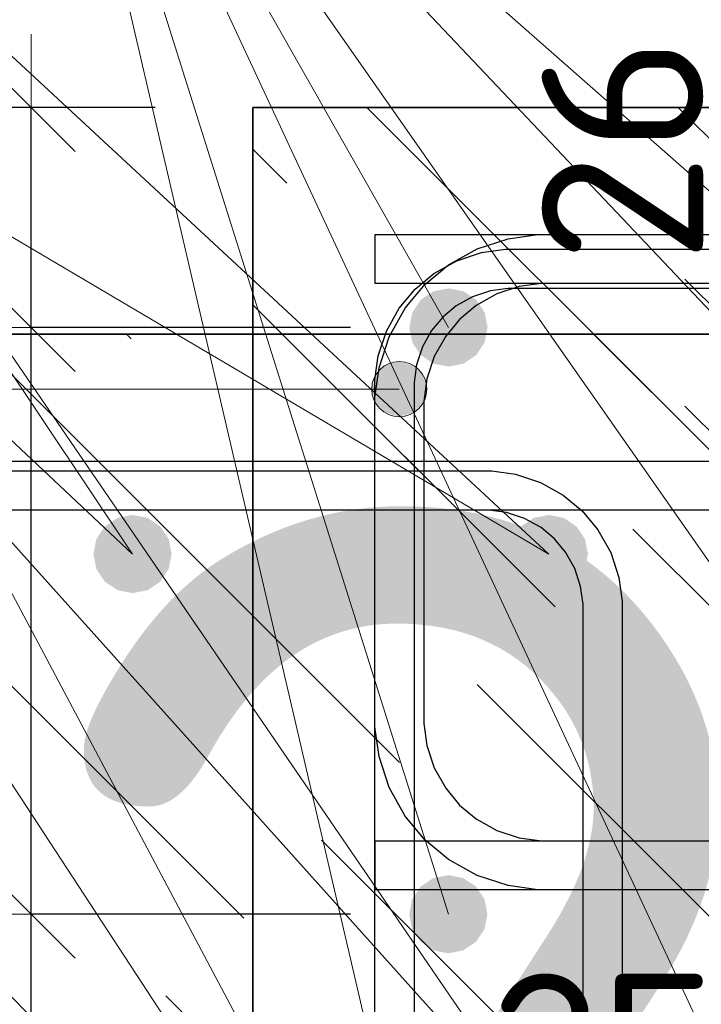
# Model space of a CAD drawing. Header units: metres. Extents: x -38 to 107, y -15 to 21.
# Tile 157 of 254: x 72.228 to 72.367, y 6.495 to 6.696. Entities that reach past the tile are written whole.
import ezdxf

# ---------------------------------------------------------------- set-up
doc = ezdxf.new("R2010")
doc.units = ezdxf.units.M
doc.header["$PDMODE"] = 65
for name, color, linetype, lineweight in [('XR$3$Арм. стержнями верхней зоны', 180, 'Continuous', 35), ('XR$3$Арм. стержнями нижней зоны', 180, 'Continuous', 35), ('XR$3$Арм.стержн. Арматура края', 96, 'Continuous', 35), ('XR$3$Арм.стержн. Хомут', 240, 'Continuous', 35), ('XR$3$Арм.стержн.горизонт. 1', 180, 'Continuous', 35), ('XR$3$Размерная линия (1)', 7, 'Continuous', 13), ('XR$3$Размерная линия_ общее', 7, 'Continuous', 13), ('XR$4$Арм. стержнями верхней зоны', 180, 'Continuous', 35), ('XR$4$Арм.стержн. Арматура края', 96, 'Continuous', 35), ('XR$4$Арм.стержн. Хомут', 240, 'Continuous', 35), ('XR$4$Арм.стержн.горизонт. 1', 180, 'Continuous', 35), ('XR$5$Текст_ примечание', 7, 'Continuous', 13), ('XR$6$Арм. стержнями верхней зоны', 180, 'Continuous', 35), ('XR$6$Арм.стержн. Арматура края', 96, 'Continuous', 35), ('XR$6$Арм.стержн. Хомут', 240, 'Continuous', 35), ('XR$6$Арм.стержн.горизонт. 1', 180, 'Continuous', 35), ('XR$6$Размерная линия_ общее', 7, 'Continuous', 13)]:
    doc.layers.add(name, color=color, linetype=linetype, lineweight=lineweight)
doc.styles.add('ISOCPEUR', font='txt')
doc.dimstyles.new('DIMSTYLE_10', dxfattribs={"dimtxt": 0.03, "dimasz": 0.03, "dimexe": 0, "dimexo": 0, "dimgap": 0.015, "dimtad": 2, "dimdec": 0, "dimlfac": 1000, "dimrnd": 1, "dimzin": 12, "dimdsep": 46, "dimtxsty": 'ISOCPEUR', "dimblk1": 'ALL_ML_STRICH', "dimblk2": 'ALL_ML_STRICH', "dimsah": 1, "dimcen": 0, "dimclrd": 7, "dimclre": 256, "dimclrt": 7, "dimadec": 0, "dimazin": 0, "dimtfac": 1, "dimtdec": 0, "dimtix": 1, "dimtmove": 2, "dimatfit": 3, "dimfxl": 0, "dimtzin": 0, "dimlwd": 0, "dimlwe": -3, "dimarcsym": 0})
doc.dimstyles.new('DIMSTYLE_11', dxfattribs={"dimtxt": 0.033, "dimasz": 0.0375, "dimexe": 0, "dimexo": 0, "dimgap": 0.0165, "dimtad": 2, "dimdec": 0, "dimlfac": 1000, "dimrnd": 1, "dimzin": 12, "dimdsep": 46, "dimtxsty": 'ISOCPEUR', "dimblk1": 'ALL_ML_STRICH', "dimblk2": 'ALL_ML_STRICH', "dimsah": 1, "dimcen": 0, "dimclrd": 7, "dimclre": 256, "dimclrt": 7, "dimadec": 0, "dimazin": 0, "dimtfac": 1, "dimtdec": 0, "dimtix": 1, "dimtmove": 2, "dimatfit": 3, "dimfxl": 0, "dimtvp": 1.2, "dimtzin": 0, "dimlwd": 0, "dimlwe": -3, "dimarcsym": 0})
doc.dimstyles.new('DIMSTYLE_12', dxfattribs={"dimtxt": 0.03, "dimasz": 0.03, "dimexe": 0, "dimexo": 0, "dimgap": 0.015, "dimtad": 2, "dimdec": 0, "dimlfac": 1000, "dimrnd": 1, "dimzin": 12, "dimdsep": 46, "dimtxsty": 'ISOCPEUR', "dimblk1": 'ALL_ML_STRICH', "dimblk2": 'ALL_ML_STRICH', "dimsah": 1, "dimcen": 0, "dimclrd": 7, "dimclre": 256, "dimclrt": 7, "dimadec": 0, "dimazin": 0, "dimtfac": 1, "dimtdec": 0, "dimtix": 1, "dimtmove": 2, "dimatfit": 3, "dimfxl": 0, "dimtzin": 0, "dimlwd": 0, "dimlwe": -3, "dimarcsym": 0})
doc.dimstyles.new('DIMSTYLE_14', dxfattribs={"dimtxt": 0.03, "dimasz": 0.03, "dimexe": 0, "dimexo": 0, "dimgap": 0.015, "dimtad": 2, "dimdec": 0, "dimlfac": 1000, "dimrnd": 1, "dimzin": 12, "dimdsep": 46, "dimtxsty": 'ISOCPEUR', "dimblk1": 'ALL_ML_STRICH', "dimblk2": 'ALL_ML_STRICH', "dimsah": 1, "dimcen": 0, "dimclrd": 7, "dimclre": 256, "dimclrt": 7, "dimadec": 0, "dimazin": 0, "dimtfac": 1, "dimtdec": 0, "dimtix": 1, "dimtmove": 2, "dimatfit": 3, "dimfxl": 0, "dimtvp": 1.2, "dimtzin": 0, "dimlwd": 0, "dimlwe": -3, "dimarcsym": 0})
doc.dimstyles.new('DIMSTYLE_9', dxfattribs={"dimtxt": 0.033, "dimasz": 0.0375, "dimexe": 0, "dimexo": 0, "dimgap": 0.0165, "dimtad": 2, "dimdec": 0, "dimlfac": 1000, "dimrnd": 1, "dimzin": 12, "dimdsep": 46, "dimtxsty": 'ISOCPEUR', "dimblk1": 'ALL_ML_STRICH', "dimblk2": 'ALL_ML_STRICH', "dimsah": 1, "dimcen": 0, "dimclrd": 7, "dimclre": 256, "dimclrt": 7, "dimadec": 0, "dimazin": 0, "dimtfac": 1, "dimtdec": 0, "dimtix": 1, "dimtmove": 2, "dimatfit": 3, "dimfxl": 0, "dimtvp": 1.2, "dimtzin": 0, "dimlwd": 0, "dimlwe": -3, "dimarcsym": 0})
pattern_1 = [(135, (0, 0), (-0.031819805, -0.031819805), [0.4, -0.05, 0, -0.05]), (135, (-0.01591, -0.01591), (-0.031819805, -0.031819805), [0.8, -0.1, 0.1, -0.1])]

# ---------------------------------------------------------------- blocks, each defined once
blk = doc.blocks.new('ALL_ML_STRICH')
at = {"color": 0, "linetype": 'ByBlock', "lineweight": -2}
for p, q in [((0, -0.5), (0, 0.5)), ((-0.3, -0.3), (0.3, 0.3)), ((-1, 0), (0.5, 0))]:
    blk.add_line(p, q, dxfattribs=at)
blk = doc.blocks.new('*D68')
at = {"layer": 'DEFPOINTS', "color": 7, "linetype": 'Continuous', "lineweight": 13, "transparency": 33554687}
for p in [(72.27526, 6.46063), (72.27526, 6.42564), (72.30026, 6.42064)]:
    blk.add_point(p, dxfattribs=at)
at = {"layer": 'XR$3$Размерная линия_ общее', "color": 253, "linetype": 'Continuous', "lineweight": -2, "true_color": 0xa0a0a0, "transparency": 33554687}
for p, q in [((72.27526, 6.44564), (72.27526, 6.46063)), ((72.30026, 6.44064), (72.30026, 6.46063))]:
    blk.add_line(p, q, dxfattribs=at)
at = {"layer": 'XR$3$Размерная линия_ общее', "color": 7, "linetype": 'Continuous', "lineweight": -2, "transparency": 33554687}
blk.add_line((72.27526, 6.46063), (72.30026, 6.46063), dxfattribs=at)
at = {"layer": 'XR$3$Размерная линия_ общее', "color": 7, "linetype": 'Continuous', "lineweight": 13, "transparency": 33554687, "xscale": 0.0375, "yscale": 0.0375, "zscale": 0.0375, "rotation": 180}
blk.add_blockref('ALL_ML_STRICH', (72.27526, 6.46063), dxfattribs=at)
at = {"layer": 'XR$3$Размерная линия_ общее', "color": 7, "linetype": 'Continuous', "lineweight": 13, "transparency": 33554687, "xscale": 0.0375, "yscale": 0.0375, "zscale": 0.0375}
blk.add_blockref('ALL_ML_STRICH', (72.30026, 6.46063), dxfattribs=at)
at = {"layer": 'XR$3$Размерная линия_ общее', "color": 7, "linetype": 'Continuous', "lineweight": 13, "transparency": 33554687, "insert": (72.34699, 6.48463), "char_height": 0.033, "width": 0.066, "attachment_point": 5, "style": 'ISOCPEUR'}
blk.add_mtext('\\A1;{25}', dxfattribs=at)
at = {"layer": 'XR$3$Размерная линия_ общее', "color": 7, "linetype": 'Continuous', "lineweight": 13, "transparency": 33554687, "insert": (72.32004, 6.46042), "char_height": 0.027, "width": 0.00135, "attachment_point": 1, "line_spacing_factor": 0.60241, "style": 'ISOCPEUR'}
blk.add_mtext('з.с.', dxfattribs=at)
blk = doc.blocks.new('*D69')
at = {"layer": 'DEFPOINTS', "color": 7, "linetype": 'Continuous', "lineweight": 13, "transparency": 33554687}
for p in [(72.2753, 6.67826), (72.15496, 6.37826), (72.27526, 6.37826)]:
    blk.add_point(p, dxfattribs=at)
at = {"layer": 'XR$3$Размерная линия (1)', "color": 9, "linetype": 'Continuous', "lineweight": -2, "true_color": 0xc7c7c7, "transparency": 33554687}
for p, q in [((72.2553, 6.67826), (72.15496, 6.67826)), ((72.25526, 6.37826), (72.15496, 6.37826))]:
    blk.add_line(p, q, dxfattribs=at)
at = {"layer": 'XR$3$Размерная линия (1)', "color": 7, "linetype": 'Continuous', "lineweight": -2, "transparency": 33554687}
blk.add_line((72.15496, 6.37826), (72.15496, 6.67826), dxfattribs=at)
at = {"layer": 'XR$3$Размерная линия (1)', "color": 7, "linetype": 'Continuous', "lineweight": 13, "transparency": 33554687, "xscale": 0.03, "yscale": 0.03, "zscale": 0.03}
for p, rotation in [((72.15496, 6.67826), 90), ((72.15496, 6.37826), 270)]:
    blk.add_blockref('ALL_ML_STRICH', p, dxfattribs=dict(at, rotation=rotation))
at = {"layer": 'XR$3$Размерная линия (1)', "color": 7, "linetype": 'Continuous', "lineweight": 13, "transparency": 33554687, "insert": (72.13246, 6.52976), "char_height": 0.03, "width": 0.09, "attachment_point": 5, "rotation": 90, "style": 'ISOCPEUR'}
blk.add_mtext('\\A1;{300}', dxfattribs=at)
blk = doc.blocks.new('*D145')
at = {"layer": 'DEFPOINTS', "color": 7, "linetype": 'Continuous', "lineweight": 13, "transparency": 33554687}
for p in [(72.31523, 6.51326), (72.22996, 6.41826), (72.31523, 6.41826)]:
    blk.add_point(p, dxfattribs=at)
at = {"layer": 'XR$3$Размерная линия (1)', "color": 9, "linetype": 'Continuous', "lineweight": -2, "true_color": 0xc7c7c7, "transparency": 33554687}
for p, q in [((72.29523, 6.51326), (72.22996, 6.51326)), ((72.29523, 6.41826), (72.22996, 6.41826))]:
    blk.add_line(p, q, dxfattribs=at)
at = {"layer": 'XR$3$Размерная линия (1)', "color": 7, "linetype": 'Continuous', "lineweight": -2, "transparency": 33554687}
blk.add_line((72.22996, 6.41826), (72.22996, 6.51326), dxfattribs=at)
at = {"layer": 'XR$3$Размерная линия (1)', "color": 7, "linetype": 'Continuous', "lineweight": 13, "transparency": 33554687, "xscale": 0.03, "yscale": 0.03, "zscale": 0.03}
for p, rotation in [((72.22996, 6.51326), 90), ((72.22996, 6.41826), 270)]:
    blk.add_blockref('ALL_ML_STRICH', p, dxfattribs=dict(at, rotation=rotation))
at = {"layer": 'XR$3$Размерная линия (1)', "color": 7, "linetype": 'Continuous', "lineweight": 13, "transparency": 33554687, "insert": (72.20746, 6.46726), "char_height": 0.03, "width": 0.06, "attachment_point": 5, "rotation": 90, "style": 'ISOCPEUR'}
blk.add_mtext('\\A1;{95}', dxfattribs=at)
blk = doc.blocks.new('*D146')
at = {"layer": 'DEFPOINTS', "color": 7, "linetype": 'Continuous', "lineweight": 13, "transparency": 33554687}
for p in [(72.31526, 6.63326), (72.22996, 6.51326), (72.31523, 6.51326)]:
    blk.add_point(p, dxfattribs=at)
at = {"layer": 'XR$3$Размерная линия (1)', "color": 9, "linetype": 'Continuous', "lineweight": -2, "true_color": 0xc7c7c7, "transparency": 33554687}
for p, q in [((72.29526, 6.63326), (72.22996, 6.63326)), ((72.29523, 6.51326), (72.22996, 6.51326))]:
    blk.add_line(p, q, dxfattribs=at)
at = {"layer": 'XR$3$Размерная линия (1)', "color": 7, "linetype": 'Continuous', "lineweight": -2, "transparency": 33554687}
blk.add_line((72.22996, 6.51326), (72.22996, 6.63326), dxfattribs=at)
at = {"layer": 'XR$3$Размерная линия (1)', "color": 7, "linetype": 'Continuous', "lineweight": 13, "transparency": 33554687, "xscale": 0.03, "yscale": 0.03, "zscale": 0.03}
for p, rotation in [((72.22996, 6.63326), 90), ((72.22996, 6.51326), 270)]:
    blk.add_blockref('ALL_ML_STRICH', p, dxfattribs=dict(at, rotation=rotation))
at = {"layer": 'XR$3$Размерная линия (1)', "color": 7, "linetype": 'Continuous', "lineweight": 13, "transparency": 33554687, "insert": (72.20746, 6.57776), "char_height": 0.03, "width": 0.09, "attachment_point": 5, "rotation": 90, "style": 'ISOCPEUR'}
blk.add_mtext('\\A1;{120}', dxfattribs=at)
blk = doc.blocks.new('*D147')
at = {"layer": 'DEFPOINTS', "color": 7, "linetype": 'Continuous', "lineweight": 13, "transparency": 33554687}
for p in [(72.27526, 6.67826), (72.22996, 6.63326), (72.31526, 6.63326)]:
    blk.add_point(p, dxfattribs=at)
at = {"layer": 'XR$3$Размерная линия (1)', "color": 9, "linetype": 'Continuous', "lineweight": -2, "true_color": 0xc7c7c7, "transparency": 33554687}
for p, q in [((72.25526, 6.67826), (72.22996, 6.67826)), ((72.29526, 6.63326), (72.22996, 6.63326))]:
    blk.add_line(p, q, dxfattribs=at)
at = {"layer": 'XR$3$Размерная линия (1)', "color": 7, "linetype": 'Continuous', "lineweight": -2, "transparency": 33554687}
blk.add_line((72.22996, 6.63326), (72.22996, 6.67826), dxfattribs=at)
at = {"layer": 'XR$3$Размерная линия (1)', "color": 7, "linetype": 'Continuous', "lineweight": 13, "transparency": 33554687, "xscale": 0.03, "yscale": 0.03, "zscale": 0.03}
for p, rotation in [((72.22996, 6.67826), 90), ((72.22996, 6.63326), 270)]:
    blk.add_blockref('ALL_ML_STRICH', p, dxfattribs=dict(at, rotation=rotation))
at = {"layer": 'XR$3$Размерная линия (1)', "color": 7, "linetype": 'Continuous', "lineweight": 13, "transparency": 33554687, "insert": (72.20704, 6.71794), "char_height": 0.03, "width": 0.06, "attachment_point": 5, "rotation": 90, "style": 'ISOCPEUR'}
blk.add_mtext('\\A1;{45}', dxfattribs=at)
blk = doc.blocks.new('*D1142')
at = {"layer": 'DEFPOINTS', "color": 7, "linetype": 'Continuous', "lineweight": 13, "transparency": 33554687}
for p in [(72.33484, 6.63192), (72.33484, 6.60592), (72.37482, 6.60592)]:
    blk.add_point(p, dxfattribs=at)
at = {"layer": 'XR$6$Размерная линия_ общее', "color": 253, "linetype": 'Continuous', "lineweight": -2, "true_color": 0xa0a0a0, "transparency": 33554687}
for p, q in [((72.35484, 6.63192), (72.37482, 6.63192)), ((72.35484, 6.60592), (72.37482, 6.60592))]:
    blk.add_line(p, q, dxfattribs=at)
at = {"layer": 'XR$6$Размерная линия_ общее', "color": 7, "linetype": 'Continuous', "lineweight": -2, "transparency": 33554687}
blk.add_line((72.37482, 6.60592), (72.37482, 6.63192), dxfattribs=at)
at = {"layer": 'XR$6$Размерная линия_ общее', "color": 7, "linetype": 'Continuous', "lineweight": 13, "transparency": 33554687, "xscale": 0.0375, "yscale": 0.0375, "zscale": 0.0375}
for p, rotation in [((72.37482, 6.63192), 90), ((72.37482, 6.60592), 270)]:
    blk.add_blockref('ALL_ML_STRICH', p, dxfattribs=dict(at, rotation=rotation))
at = {"layer": 'XR$6$Размерная линия_ общее', "color": 7, "linetype": 'Continuous', "lineweight": 13, "transparency": 33554687, "insert": (72.37436, 6.64929), "char_height": 0.027, "width": 0.00135, "attachment_point": 1, "rotation": 90, "line_spacing_factor": 0.60241, "style": 'ISOCPEUR'}
blk.add_mtext('з.с.', dxfattribs=at)
at = {"layer": 'XR$6$Размерная линия_ общее', "color": 7, "linetype": 'Continuous', "lineweight": 13, "transparency": 33554687, "insert": (72.35082, 6.66965), "char_height": 0.033, "width": 0.066, "attachment_point": 5, "rotation": 90, "style": 'ISOCPEUR'}
blk.add_mtext('\\A1;{26}', dxfattribs=at)

msp = doc.modelspace()

# ---------------------------------------------------------------- hatches: boundary and pattern name
at = {"linetype": 'Continuous', "lineweight": 25, "transparency": 33554687}
h = msp.add_hatch(dxfattribs=at)
h.set_pattern_fill('__________540', scale=0.015, style=0, pattern_type=2)
h.set_pattern_definition(pattern_1)
h.paths.add_polyline_path([(72.52526, 6.67826), (72.27526, 6.67826), (72.27526, 6.37826), (72.52526, 6.37826)], flags=0)
at = {"linetype": 'Continuous', "lineweight": 13, "transparency": 33554687}
h = msp.add_hatch(dxfattribs=at)
h.set_pattern_fill('__________540', scale=0.015, style=0, pattern_type=2)
h.set_pattern_definition(pattern_1)
h.paths.add_polyline_path([(72.12578, 6.63192), (72.12578, 6.43192), (72.57861, 6.43192), (72.57861, 6.63192)], flags=0)
h = msp.add_hatch(dxfattribs=at)
h.set_pattern_fill('__________540', scale=0.015, style=0, pattern_type=2)
h.set_pattern_definition(pattern_1)
h.paths.add_polyline_path([(72.12578, 6.63192), (72.12578, 6.43192), (72.57861, 6.43192), (72.57861, 6.63192)], flags=0)
at = {"layer": 'XR$3$Арм.стержн. Арматура края', "linetype": 'Continuous', "lineweight": 13, "transparency": 33554687}
for points in [[(72.30037, 6.62347), (72.30239, 6.61582), (72.30239, 6.62549)], [(72.30239, 6.62549), (72.30521, 6.61503), (72.30521, 6.62628)], [(72.30239, 6.62549), (72.30239, 6.61582), (72.30521, 6.61503)], [(72.30521, 6.62628), (72.30521, 6.61503), (72.30802, 6.61582)], [(72.30521, 6.62628), (72.30802, 6.61582), (72.30802, 6.62549)], [(72.30802, 6.62549), (72.30802, 6.61582), (72.31004, 6.61784)], [(72.30802, 6.62549), (72.31004, 6.61784), (72.31004, 6.62347)], [(72.30037, 6.61784), (72.30037, 6.62347), (72.29958, 6.62065)], [(72.30037, 6.62347), (72.30037, 6.61784), (72.30239, 6.61582)], [(72.31004, 6.62347), (72.31004, 6.61784), (72.31083, 6.62065)]]:
    msp.add_hatch(color=7, dxfattribs=at).paths.add_polyline_path(points)
at = {"layer": 'XR$3$Арм.стержн.горизонт. 1', "linetype": 'Continuous', "lineweight": 50, "transparency": 33554687}
for points in [[(72.32326, 6.63326), (72.32265, 6.63632), (72.32092, 6.63892), (72.31833, 6.64065), (72.31526, 6.64126), (72.3122, 6.64065), (72.30961, 6.63892), (72.30787, 6.63632), (72.30726, 6.63326), (72.30787, 6.6302), (72.30961, 6.6276), (72.3122, 6.62587), (72.31526, 6.62526), (72.31833, 6.62587), (72.32092, 6.6276), (72.32265, 6.6302)], [(72.32323, 6.51326), (72.32262, 6.51632), (72.32088, 6.51892), (72.31829, 6.52065), (72.31523, 6.52126), (72.31216, 6.52065), (72.30957, 6.51892), (72.30783, 6.51632), (72.30723, 6.51326), (72.30783, 6.5102), (72.30957, 6.5076), (72.31216, 6.50587), (72.31523, 6.50526), (72.31829, 6.50587), (72.32088, 6.5076), (72.32262, 6.5102)]]:
    msp.add_hatch(color=7, dxfattribs=at).paths.add_polyline_path(points)
at = {"layer": 'XR$4$Арм.стержн.горизонт. 1', "linetype": 'Continuous', "lineweight": 50, "transparency": 33554687}
for points in [[(72.25869, 6.58692), (72.25808, 6.58999), (72.25635, 6.59258), (72.25375, 6.59432), (72.25069, 6.59492), (72.24763, 6.59432), (72.24503, 6.59258), (72.2433, 6.58999), (72.24269, 6.58692), (72.2433, 6.58386), (72.24503, 6.58127), (72.24763, 6.57953), (72.25069, 6.57892), (72.25375, 6.57953), (72.25635, 6.58127), (72.25808, 6.58386)], [(72.34377, 6.58692), (72.34316, 6.58999), (72.34142, 6.59258), (72.33883, 6.59432), (72.33577, 6.59492), (72.3327, 6.59432), (72.33011, 6.59258), (72.32838, 6.58999), (72.32777, 6.58692), (72.32838, 6.58386), (72.33011, 6.58127), (72.3327, 6.57953), (72.33577, 6.57892), (72.33883, 6.57953), (72.34142, 6.58127), (72.34316, 6.58386)]]:
    msp.add_hatch(color=7, dxfattribs=at).paths.add_polyline_path(points)
at = {"layer": 'XR$6$Арм.стержн.горизонт. 1', "linetype": 'Continuous', "lineweight": 50, "transparency": 33554687}
for points in [[(72.25869, 6.58692), (72.25808, 6.58999), (72.25635, 6.59258), (72.25375, 6.59432), (72.25069, 6.59492), (72.24763, 6.59432), (72.24503, 6.59258), (72.2433, 6.58999), (72.24269, 6.58692), (72.2433, 6.58386), (72.24503, 6.58127), (72.24763, 6.57953), (72.25069, 6.57892), (72.25375, 6.57953), (72.25635, 6.58127), (72.25808, 6.58386)], [(72.34377, 6.58692), (72.34316, 6.58999), (72.34142, 6.59258), (72.33883, 6.59432), (72.33577, 6.59492), (72.33271, 6.59432), (72.33011, 6.59258), (72.32838, 6.58999), (72.32777, 6.58692), (72.32838, 6.58386), (72.33011, 6.58127), (72.33271, 6.57953), (72.33577, 6.57892), (72.33883, 6.57953), (72.34142, 6.58127), (72.34316, 6.58386)]]:
    msp.add_hatch(color=7, dxfattribs=at).paths.add_polyline_path(points)

# ---------------------------------------------------------------- linework, layer by layer
at = {"color": 7, "linetype": 'Continuous', "lineweight": 35, "transparency": 33554687}
for p, q in [((72.27526, 6.67826), (72.27526, 6.37826)), ((72.52526, 6.67826), (72.27526, 6.67826)), ((72.57861, 6.63192), (72.12578, 6.63192)), ((72.57861, 6.63192), (72.12578, 6.63192))]:
    msp.add_line(p, q, dxfattribs=at)
at = {"layer": 'XR$3$Арм. стержнями верхней зоны', "color": 4, "linetype": 'Continuous', "lineweight": 25, "transparency": 33554687}
msp.add_lwpolyline([(72.30026, 6.65226), (72.66223, 6.65226), (72.66223, 6.64226), (72.30026, 6.64226), (72.30026, 6.65226)], dxfattribs=at)
at = {"layer": 'XR$3$Арм. стержнями нижней зоны', "color": 4, "linetype": 'Continuous', "lineweight": 25, "transparency": 33554687}
msp.add_lwpolyline([(72.30026, 6.52826), (72.66223, 6.52826), (72.66223, 6.51826), (72.30026, 6.51826), (72.30026, 6.52826)], dxfattribs=at)
at = {"layer": 'XR$3$Арм.стержн. Арматура края', "color": 7, "linetype": 'Continuous', "lineweight": 13, "transparency": 33554687}
for p, q in [((72.30521, 6.62628), (72.30521, 6.62628)), ((72.16359, 6.62065), (72.30521, 6.62065)), ((72.29958, 6.62065), (72.29958, 6.62065)), ((72.31083, 6.62065), (72.31083, 6.62065)), ((72.30521, 6.61503), (72.30521, 6.61503))]:
    msp.add_line(p, q, dxfattribs=at)
at = {"layer": 'XR$3$Арм.стержн. Арматура края', "color": 4, "linetype": 'Continuous', "lineweight": 25, "transparency": 33554687}
for points in [[(72.66223, 6.51826), (72.33355, 6.51826), (72.32745, 6.51911), (72.3211, 6.5212), (72.31526, 6.52448), (72.31044, 6.5285), (72.30642, 6.53331), (72.30315, 6.53916), (72.30106, 6.54551), (72.30021, 6.55161), (72.30021, 6.61891), (72.30106, 6.62501), (72.30315, 6.63136), (72.30642, 6.63721), (72.31044, 6.64202), (72.31526, 6.64604), (72.3211, 6.64932), (72.32745, 6.65141), (72.33355, 6.65226), (72.66223, 6.65226)], [(72.66223, 6.64226), (72.33425, 6.64226), (72.32973, 6.64163), (72.32515, 6.64012), (72.32095, 6.63777), (72.31754, 6.63492), (72.31469, 6.63151), (72.31234, 6.62732), (72.31084, 6.62274), (72.31021, 6.61822), (72.31021, 6.5523), (72.31084, 6.54778), (72.31234, 6.5432), (72.31469, 6.53901), (72.31754, 6.5356), (72.32095, 6.53275), (72.32515, 6.5304), (72.32973, 6.52889), (72.33425, 6.52826), (72.66223, 6.52826)]]:
    msp.add_lwpolyline(points, dxfattribs=at)
at = {"layer": 'XR$3$Арм.стержн. Арматура края', "color": 7, "linetype": 'Continuous', "lineweight": 13, "transparency": 33554687}
msp.add_circle((72.30521, 6.62065), 0.00563, dxfattribs=at)
at = {"layer": 'XR$3$Арм.стержн. Хомут', "color": 40, "linetype": 'Continuous', "lineweight": 25, "transparency": 33554687}
for points in [[(72.30023, 6.42994), (72.30023, 6.62258), (72.30091, 6.62746), (72.30258, 6.63254), (72.3052, 6.63722), (72.30842, 6.64107), (72.31227, 6.64429), (72.31694, 6.64691), (72.32202, 6.64858), (72.3269, 6.64926), (72.47359, 6.64926)], [(72.30023, 6.42994), (72.30023, 6.62258), (72.30091, 6.62746), (72.30258, 6.63254), (72.3052, 6.63722), (72.30842, 6.64107), (72.31227, 6.64429), (72.31694, 6.64691), (72.32202, 6.64858), (72.3269, 6.64926), (72.47359, 6.64926)], [(72.47303, 6.64126), (72.32746, 6.64126), (72.32384, 6.64076), (72.32018, 6.63955), (72.31682, 6.63767), (72.3141, 6.63539), (72.31182, 6.63266), (72.30994, 6.62931), (72.30873, 6.62564), (72.30823, 6.62203), (72.30823, 6.43049)], [(72.47303, 6.64126), (72.32746, 6.64126), (72.32384, 6.64076), (72.32018, 6.63955), (72.31682, 6.63767), (72.3141, 6.63539), (72.31182, 6.63266), (72.30994, 6.62931), (72.30873, 6.62564), (72.30823, 6.62203), (72.30823, 6.43049)]]:
    msp.add_lwpolyline(points, dxfattribs=at)
at = {"layer": 'XR$3$Арм.стержн.горизонт. 1', "color": 7, "linetype": 'Continuous', "lineweight": 13, "transparency": 33554687}
for q in [(72.4853, 6.41826), (72.40023, 6.41826), (72.4853, 6.51326), (72.31523, 6.41826), (72.31523, 6.51326), (72.31526, 6.63326), (72.40019, 6.63326)]:
    msp.add_line((72.23031, 6.78305), q, dxfattribs=at)
at = {"layer": 'XR$4$Арм. стержнями верхней зоны', "color": 4, "linetype": 'Continuous', "lineweight": 25, "transparency": 33554687}
msp.add_lwpolyline([(72.15077, 6.60592), (72.58361, 6.60592), (72.58361, 6.59592), (72.15077, 6.59592), (72.15077, 6.60592)], dxfattribs=at)
at = {"layer": 'XR$4$Арм.стержн. Арматура края', "color": 4, "linetype": 'Continuous', "lineweight": 25, "transparency": 33554687}
for points in [[(72.58361, 6.47192), (72.17933, 6.47192), (72.17411, 6.47265), (72.16868, 6.47444), (72.16367, 6.47725), (72.15954, 6.4807), (72.15609, 6.48482), (72.15328, 6.48983), (72.15149, 6.49527), (72.15077, 6.50049), (72.15077, 6.57736), (72.15149, 6.58258), (72.15328, 6.58801), (72.15609, 6.59302), (72.15954, 6.59715), (72.16367, 6.6006), (72.16868, 6.60341), (72.17411, 6.6052), (72.17933, 6.60592), (72.58361, 6.60592)], [(72.58361, 6.59592), (72.18002, 6.59592), (72.17639, 6.59542), (72.17272, 6.59421), (72.16936, 6.59233), (72.16664, 6.59005), (72.16436, 6.58733), (72.16248, 6.58397), (72.16127, 6.5803), (72.16077, 6.57667), (72.16077, 6.50118), (72.16127, 6.49755), (72.16248, 6.49388), (72.16436, 6.49052), (72.16664, 6.4878), (72.16936, 6.48552), (72.17272, 6.48364), (72.17639, 6.48243), (72.18002, 6.48192), (72.58361, 6.48192)]]:
    msp.add_lwpolyline(points, dxfattribs=at)
at = {"layer": 'XR$4$Арм.стержн. Хомут', "color": 40, "linetype": 'Continuous', "lineweight": 25, "transparency": 33554687}
for points in [[(72.15073, 6.37978), (72.15073, 6.57725), (72.15141, 6.58213), (72.15308, 6.58721), (72.1557, 6.59188), (72.15892, 6.59573), (72.16277, 6.59895), (72.16744, 6.60157), (72.17252, 6.60325), (72.17741, 6.60392), (72.32409, 6.60392), (72.32897, 6.60325), (72.33405, 6.60157), (72.33873, 6.59895), (72.34258, 6.59573), (72.34579, 6.59188), (72.34841, 6.58721), (72.35009, 6.58213), (72.35077, 6.57725), (72.35077, 6.3836)], [(72.15073, 6.37978), (72.15073, 6.57725), (72.15141, 6.58213), (72.15308, 6.58721), (72.1557, 6.59188), (72.15892, 6.59573), (72.16277, 6.59895), (72.16744, 6.60157), (72.17252, 6.60325), (72.17741, 6.60392), (72.32409, 6.60392), (72.32897, 6.60325), (72.33405, 6.60157), (72.33873, 6.59895), (72.34258, 6.59573), (72.34579, 6.59188), (72.34841, 6.58721), (72.35009, 6.58213), (72.35077, 6.57725), (72.35077, 6.3836)], [(72.34277, 6.38416), (72.34277, 6.57669), (72.34226, 6.58031), (72.34106, 6.58397), (72.33918, 6.58733), (72.3369, 6.59006), (72.33417, 6.59234), (72.33081, 6.59421), (72.32715, 6.59542), (72.32354, 6.59592), (72.17796, 6.59592), (72.17434, 6.59542), (72.17068, 6.59421), (72.16733, 6.59234), (72.1646, 6.59006), (72.16232, 6.58733), (72.16044, 6.58397), (72.15923, 6.58031), (72.15873, 6.57669), (72.15873, 6.38033)], [(72.34277, 6.38416), (72.34277, 6.57669), (72.34226, 6.58031), (72.34106, 6.58397), (72.33918, 6.58733), (72.3369, 6.59006), (72.33417, 6.59234), (72.33081, 6.59421), (72.32715, 6.59542), (72.32354, 6.59592), (72.17796, 6.59592), (72.17434, 6.59542), (72.17068, 6.59421), (72.16733, 6.59234), (72.1646, 6.59006), (72.16232, 6.58733), (72.16044, 6.58397), (72.15923, 6.58031), (72.15873, 6.57669), (72.15873, 6.38033)]]:
    msp.add_lwpolyline(points, dxfattribs=at)
at = {"layer": 'XR$4$Арм.стержн.горизонт. 1', "color": 7, "linetype": 'Continuous', "lineweight": 13, "transparency": 33554687}
for q in [(72.25069, 6.58692), (72.33577, 6.58692), (72.3358, 6.46692), (72.3358, 6.37192)]:
    msp.add_line((72.11123, 6.79524), q, dxfattribs=at)
at = {"layer": 'XR$6$Арм. стержнями верхней зоны', "color": 4, "linetype": 'Continuous', "lineweight": 25, "transparency": 33554687}
msp.add_lwpolyline([(72.15077, 6.60592), (72.58361, 6.60592), (72.58361, 6.59592), (72.15077, 6.59592), (72.15077, 6.60592)], dxfattribs=at)
at = {"layer": 'XR$6$Арм.стержн. Арматура края', "color": 4, "linetype": 'Continuous', "lineweight": 25, "transparency": 33554687}
for points in [[(72.58361, 6.47192), (72.17933, 6.47192), (72.17412, 6.47265), (72.16868, 6.47444), (72.16367, 6.47725), (72.15954, 6.4807), (72.15609, 6.48482), (72.15329, 6.48983), (72.15149, 6.49527), (72.15077, 6.50049), (72.15077, 6.57736), (72.15149, 6.58258), (72.15329, 6.58801), (72.15609, 6.59302), (72.15954, 6.59715), (72.16367, 6.6006), (72.16868, 6.60341), (72.17412, 6.6052), (72.17933, 6.60592), (72.58361, 6.60592)], [(72.58361, 6.59592), (72.18002, 6.59592), (72.17639, 6.59542), (72.17272, 6.59421), (72.16936, 6.59233), (72.16664, 6.59005), (72.16436, 6.58733), (72.16248, 6.58397), (72.16127, 6.5803), (72.16077, 6.57667), (72.16077, 6.50118), (72.16127, 6.49755), (72.16248, 6.49388), (72.16436, 6.49052), (72.16664, 6.4878), (72.16936, 6.48552), (72.17272, 6.48364), (72.17639, 6.48243), (72.18002, 6.48192), (72.58361, 6.48192)]]:
    msp.add_lwpolyline(points, dxfattribs=at)
at = {"layer": 'XR$6$Арм.стержн. Хомут', "color": 40, "linetype": 'Continuous', "lineweight": 25, "transparency": 33554687}
for points in [[(72.15073, 6.37978), (72.15073, 6.57725), (72.15141, 6.58213), (72.15308, 6.58721), (72.1557, 6.59188), (72.15892, 6.59573), (72.16277, 6.59895), (72.16744, 6.60157), (72.17253, 6.60325), (72.17741, 6.60392), (72.32409, 6.60392), (72.32897, 6.60325), (72.33405, 6.60157), (72.33873, 6.59895), (72.34258, 6.59573), (72.34579, 6.59188), (72.34841, 6.58721), (72.35009, 6.58213), (72.35077, 6.57725), (72.35077, 6.3836)], [(72.15073, 6.37978), (72.15073, 6.57725), (72.15141, 6.58213), (72.15308, 6.58721), (72.1557, 6.59188), (72.15892, 6.59573), (72.16277, 6.59895), (72.16744, 6.60157), (72.17253, 6.60325), (72.17741, 6.60392), (72.32409, 6.60392), (72.32897, 6.60325), (72.33405, 6.60157), (72.33873, 6.59895), (72.34258, 6.59573), (72.34579, 6.59188), (72.34841, 6.58721), (72.35009, 6.58213), (72.35077, 6.57725), (72.35077, 6.3836)], [(72.34277, 6.38416), (72.34277, 6.57669), (72.34226, 6.58031), (72.34106, 6.58397), (72.33918, 6.58733), (72.3369, 6.59006), (72.33417, 6.59234), (72.33081, 6.59421), (72.32715, 6.59542), (72.32354, 6.59592), (72.17796, 6.59592), (72.17434, 6.59542), (72.17068, 6.59421), (72.16733, 6.59234), (72.1646, 6.59006), (72.16232, 6.58733), (72.16044, 6.58397), (72.15923, 6.58031), (72.15873, 6.57669), (72.15873, 6.38033)], [(72.34277, 6.38416), (72.34277, 6.57669), (72.34226, 6.58031), (72.34106, 6.58397), (72.33918, 6.58733), (72.3369, 6.59006), (72.33417, 6.59234), (72.33081, 6.59421), (72.32715, 6.59542), (72.32354, 6.59592), (72.17796, 6.59592), (72.17434, 6.59542), (72.17068, 6.59421), (72.16733, 6.59234), (72.1646, 6.59006), (72.16232, 6.58733), (72.16044, 6.58397), (72.15923, 6.58031), (72.15873, 6.57669), (72.15873, 6.38033)]]:
    msp.add_lwpolyline(points, dxfattribs=at)
at = {"layer": 'XR$6$Арм.стержн.горизонт. 1', "color": 7, "linetype": 'Continuous', "lineweight": 13, "transparency": 33554687}
for q in [(72.3358, 6.46692), (72.3358, 6.37192), (72.33577, 6.58692), (72.25069, 6.58692)]:
    msp.add_line((72.10685, 6.72215), q, dxfattribs=at)

# ---------------------------------------------------------------- texts
at = {"layer": 'XR$5$Текст_ примечание', "color": 7, "linetype": 'Continuous', "lineweight": 35, "transparency": 33554687, "insert": (70.35063, 6.34671), "char_height": 0.25, "width": 2.7437149, "attachment_point": 7, "style": 'ISOCPEUR'}
msp.add_mtext('\\W0.96;ГОСТ 34028-2016', dxfattribs=at)

# ---------------------------------------------------------------- dimensions: what is measured, and where the dimension line sits
at = {"layer": 'XR$3$Размерная линия (1)', "color": 7, "linetype": 'Continuous', "lineweight": 13, "transparency": 33554687}
for base, p1, p2, dimstyle, picture, middle in [((72.22996, 6.67826), (72.29526, 6.63326), (72.25526, 6.67826), 'DIMSTYLE_14', '*D147', (72.20704, 6.71794)), ((72.15496, 6.67826), (72.25526, 6.37826), (72.2553, 6.67826), 'DIMSTYLE_10', '*D69', (72.13246, 6.52976)), ((72.22996, 6.63326), (72.29523, 6.51326), (72.29526, 6.63326), 'DIMSTYLE_12', '*D146', (72.20746, 6.57776)), ((72.22996, 6.51326), (72.29523, 6.41826), (72.29523, 6.51326), 'DIMSTYLE_12', '*D145', (72.20746, 6.46726))]:
    dim = msp.add_linear_dim(base=base, p1=p1, p2=p2, angle=90, dimstyle=dimstyle, override={"dimpost": '<>', "dimclrd": 7, "dimclre": 9, "dimclrt": 7, "dimlwd": 0, "dimlwe": 65533}, dxfattribs=at)
    dim.commit()
    dim.dimension.update_dxf_attribs({"geometry": picture, "text_midpoint": middle, "dimtype": 160})
at = {"layer": 'XR$3$Размерная линия_ общее', "color": 7, "linetype": 'Continuous', "lineweight": 13, "transparency": 33554687}
dim = msp.add_linear_dim(base=(72.30026, 6.46063), p1=(72.27526, 6.44564), p2=(72.30026, 6.44064), text='<>\\Xз.с.', dimstyle='DIMSTYLE_9', override={"dimpost": '<>', "dimclrd": 7, "dimclre": 253, "dimclrt": 7, "dimlwd": 0, "dimlwe": 65533}, dxfattribs=at)
dim.commit()
dim.dimension.update_dxf_attribs({"geometry": '*D68', "text_midpoint": (72.34699, 6.48463), "dimtype": 160})
at = {"layer": 'XR$6$Размерная линия_ общее', "color": 7, "linetype": 'Continuous', "lineweight": 13, "transparency": 33554687}
dim = msp.add_linear_dim(base=(72.37482, 6.63192), p1=(72.35484, 6.60592), p2=(72.35484, 6.63192), angle=90, text='<>\\Xз.с.', dimstyle='DIMSTYLE_11', override={"dimpost": '<>', "dimclrd": 7, "dimclre": 253, "dimclrt": 7, "dimlwd": 0, "dimlwe": 65533}, dxfattribs=at)
dim.commit()
dim.dimension.update_dxf_attribs({"geometry": '*D1142', "text_midpoint": (72.35082, 6.66965), "dimtype": 160})

doc.saveas('drawing.dxf')
